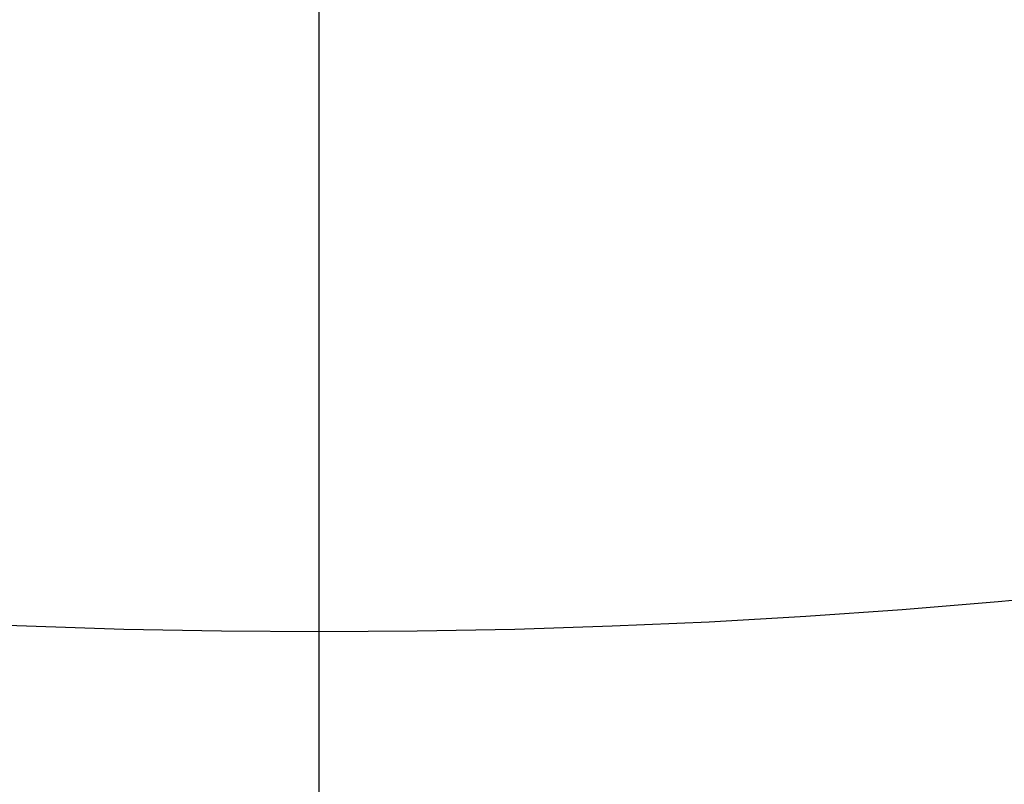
# Model space of a CAD drawing. Header units: inches. Extents: x 246 to 840, y 182 to 667.
# Tile 35 of 133: x 563.43 to 564.275, y 374.149 to 374.805. Entities that reach past the tile are written whole.
import ezdxf
from ezdxf.lldxf.tags import DXFTag

# ---------------------------------------------------------------- set-up
doc = ezdxf.new("R2010")
doc.units = ezdxf.units.IN
doc.header["$MEASUREMENT"] = 0
doc.layers.add('1', color=7, linetype='Continuous', true_color=0xffffff)
tags = doc.linetypes.add('CENTER', pattern=[2, 1.25, -0.25, 0.25, -0.25]).pattern_tags.tags
tags[10:11] = [DXFTag(74, 4), DXFTag(75, 0), DXFTag(340, '0'), DXFTag(46, 0.0), DXFTag(50, 0.0), DXFTag(44, 0.0), DXFTag(45, 0.0)]
tags[8:9] = [DXFTag(74, 4), DXFTag(75, 0), DXFTag(340, '0'), DXFTag(46, 0.0), DXFTag(50, 0.0), DXFTag(44, 0.0), DXFTag(45, 0.0)]
tags[6:7] = [DXFTag(74, 4), DXFTag(75, 0), DXFTag(340, '0'), DXFTag(46, 0.0), DXFTag(50, 0.0), DXFTag(44, 0.0), DXFTag(45, 0.0)]
tags[4:5] = [DXFTag(74, 4), DXFTag(75, 0), DXFTag(340, '0'), DXFTag(46, 0.0), DXFTag(50, 0.0), DXFTag(44, 0.0), DXFTag(45, 0.0)]

msp = doc.modelspace()

# ---------------------------------------------------------------- linework, layer by layer
at = {"layer": '1', "color": 23, "linetype": 'CENTER', "ltscale": 3.671429}
msp.add_line((563.68746, 367.93034), (563.68746, 393.63034), dxfattribs=at)
at = {"layer": '1', "color": 27, "extrusion": (0, 0, -1)}
msp.add_circle((-563.68746, 380.78034), 6.5, dxfattribs=at)

doc.saveas('drawing.dxf')
